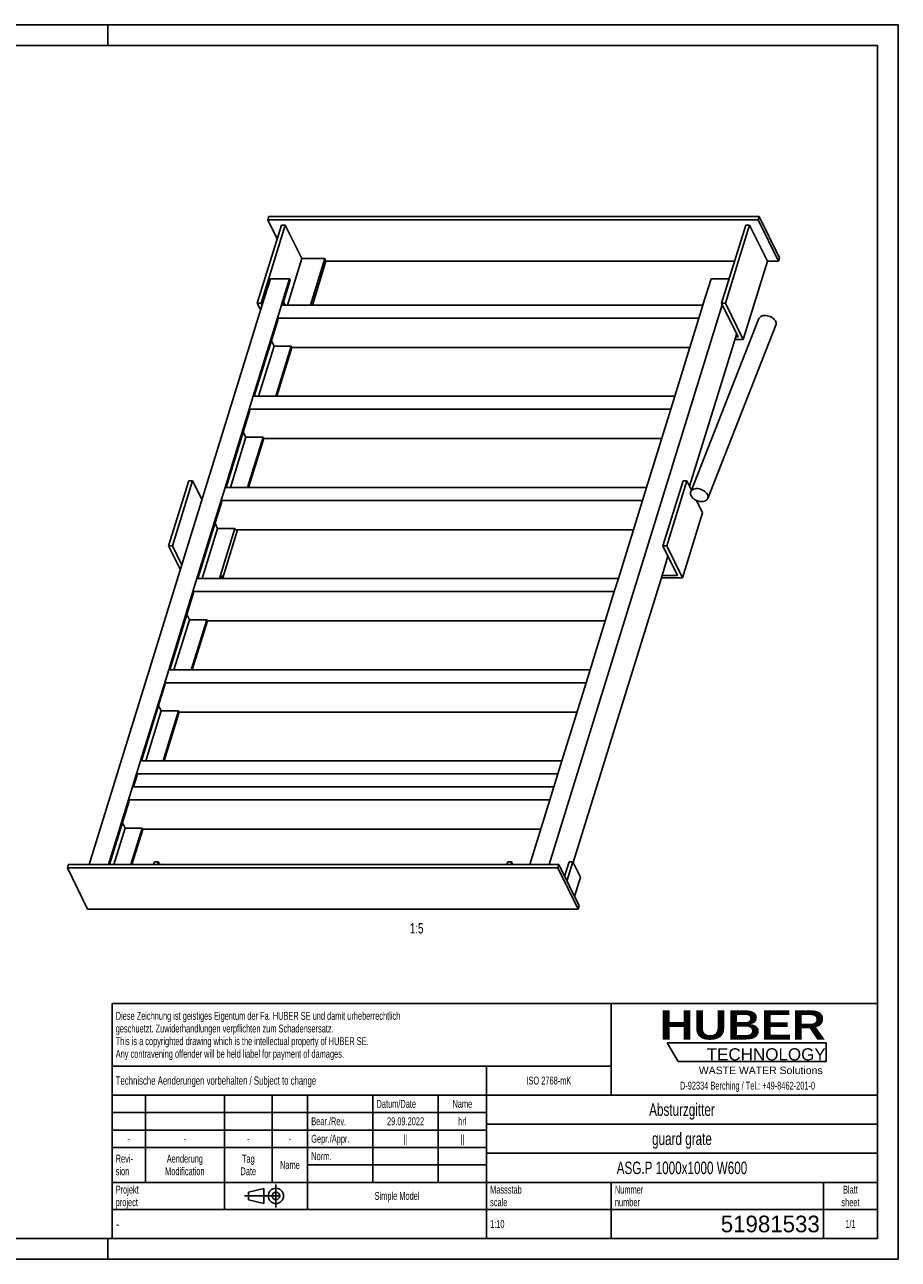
# Model space of a CAD drawing. Header units: millimetres. Extents: x 0 to 2100, y 0 to 1485.
# Tile 2 of 2: x 1050 to 2100, y 0 to 1485. Entities that reach past the tile are written whole.
import ezdxf

# ---------------------------------------------------------------- set-up
doc = ezdxf.new("R2010")
doc.units = ezdxf.units.MM
doc.header["$LTSCALE"] = 115.5
doc.linetypes.add('CENTER', pattern=[0.6, 0.375, -0.075, 0.075, -0.075])
doc.layers.get('0').update_dxf_attribs({"linetype": 'CONTINUOUS'})
for name, color, linetype in [('005_AXIS', 7, 'CONTINUOUS'), ('053_NOTES', 7, 'CONTINUOUS'), ('HUBER_Logo_BL0', 7, 'CONTINUOUS')]:
    doc.layers.add(name, color=color, linetype=linetype)
doc.styles.get("Standard").update_dxf_attribs({"font": 'txt', "width": 0.7})
doc.styles.add('TEXTSTYLE_2', font='ariblk.ttf')
doc.styles.add('TEXTSTYLE_3', font='arial.ttf')
doc.styles.add('TEXTSTYLE_4', font='txt', dxfattribs={"width": 0.8})
doc.styles.add('TEXTSTYLE_5', font='txt')

# ---------------------------------------------------------------- blocks, each defined once
blk = doc.blocks.new('HUBER_LOGO_BL0', base_point=(1918.7, 251.9))
at = {"layer": 'HUBER_Logo_BL0', "color": 5, "linetype": 'Continuous'}
for p, q in [((2013.2, 260.5), (1822, 260.5)), ((1822, 260.5), (1835.5, 238)), ((2013.2, 260.5), (2013.2, 238)), ((1835.5, 238), (2013.2, 238))]:
    blk.add_line(p, q, dxfattribs=at)
at = {"layer": 'HUBER_Logo_BL0', "color": 2, "linetype": 'Continuous', "attachment_point": 3, "line_spacing_factor": 0.78}
for s, insert, char_height, width, style in [('HUBER\\P\\fArial;\\H14.625;TECHNOLOGY ', (2012.7, 299.5), 35.1, 193.836, 'TEXTSTYLE_2'), ('WASTE WATER Solutions', (2009, 231.8), 9, 148.517, 'TEXTSTYLE_3')]:
    blk.add_mtext(s, dxfattribs=dict(at, insert=insert, char_height=char_height, width=width, style=style))
at = {"layer": 'HUBER_Logo_BL0', "color": 2, "linetype": 'Continuous', "insert": (1918.7, 213.7), "char_height": 9.5, "width": 405.446, "attachment_point": 2, "line_spacing_factor": 0.96}
blk.add_mtext('D-92334 Berching / Tel.: +49-8462-201-0', dxfattribs=at)
blk = doc.blocks.new('PROJEKTIONSMETHODE_1_BL1', base_point=(1340, 76.3))
at = {"color": 2, "linetype": 'CENTER'}
for p, q in [((1351.9, 90), (1351.9, 62.5)), ((1314.3, 76.3), (1365.7, 76.3))]:
    blk.add_line(p, q, dxfattribs=at)
at = {"color": 2, "linetype": 'Continuous'}
for p, q in [((1318.9, 80.8), (1337.3, 85.4)), ((1318.9, 71.7), (1318.9, 80.8)), ((1337.3, 67.1), (1337.3, 85.4)), ((1318.9, 71.7), (1337.3, 67.1))]:
    blk.add_line(p, q, dxfattribs=at)
for radius in [9.17, 4.58]:
    blk.add_circle((1351.9, 76.3), radius, dxfattribs=at)
blk = doc.blocks.new('*T10')
at = {"color": 3, "linetype": 'Continuous'}
for p, q in [((0, 0), (920, 0)), ((0, 0), (0, -282.5)), ((600, 0), (600, -110)), ((920, 0), (920, -282.5)), ((0, -75), (600, -75)), ((450, -75), (450, -282.5)), ((0, -110), (920, -110)), ((40, -110), (40, -215)), ((135, -110), (135, -247.5)), ((192.5, -110), (192.5, -215)), ((235, -110), (235, -247.5)), ((313.5, -110), (313.5, -215)), ((392, -110), (392, -215)), ((0, -131), (450, -131)), ((450, -145), (920, -145)), ((0, -152), (450, -152)), ((0, -173), (450, -173)), ((450, -180), (920, -180)), ((235, -194), (450, -194)), ((0, -215), (920, -215)), ((600, -215), (600, -282.5)), ((855, -215), (855, -282.5)), ((0, -247.5), (920, -247.5)), ((0, -282.5), (920, -282.5))]:
    blk.add_line(p, q, dxfattribs=at)
at = {"layer": '053_NOTES', "color": 2, "linetype": 'Continuous', "line_spacing_factor": 0.96}
for s, insert, char_height, width, attachment_point in [('Diese Zeichnung ist geistiges Eigentum der Fa. HUBER SE und damit urheberrechtlich \\Pgeschuetzt. Zuwiderhandlungen verpflichten zum Schadensersatz.\\PThis is a copyrighted drawing which is the intellectual property of HUBER SE.\\PAny contravening offender will be held liabel for payment of damages.', (4.375, -9.95), 9.5, 1107.42857, 1), ('Technische Aenderungen vorbehalten / Subject to change', (4.375, -87.5), 10, 762.38095, 1), ('ISO 2768-mK', (525, -87.75), 9.5, 166.47619, 2), ('Datum/Date', (317.875, -115.75), 9.5, 146.11905, 1), ('Name', (421, -115.75), 9.5, 63.33333, 2), ('Absturzgitter', (685, -120), 15, 265.71429, 2), ('Bear./Rev.', (239.375, -136.75), 9.5, 136.16667, 1), ('29.09.2022', (352.75, -136.75), 9.5, 144.7619, 2), ('hrl', (421, -136.75), 9.5, 38.90476, 2), ('-', (20, -157.75), 9.5, 17.19048, 2), ('-', (87.5, -157.75), 9.5, 17.19048, 2), ('-', (163.75, -157.75), 9.5, 17.19048, 2), ('-', (213.75, -157.75), 9.5, 17.19048, 2), ('Gepr./Appr.', (239.375, -157.75), 9.5, 149.7381, 1), ('||', (352.75, -157.75), 9.5, 25.33333, 2), ('||', (421, -157.75), 9.5, 25.33333, 2), ('guard grate', (685, -155), 15, 235, 2), ('Revi-\\Psion', (4.375, -181.65), 9.5, 69.21429, 1), ('Aenderung\\PModification', (87.5, -181.65), 9.5, 151.54762, 2), ('Tag\\PDate', (163.75, -181.65), 9.5, 58.80952, 2), ('Name', (213.75, -189.25), 9.5, 63.33333, 2), ('Norm. ', (239.375, -178.75), 9.5, 87.7619, 1), ('ASG.P 1000x1000 W600', (685, -190), 15, 475, 2), ('Projekt\\Pproject', (4.375, -218.9), 9.5, 91.83333, 1), ('Massstab\\Pscale', (454.375, -218.9), 9.5, 112.19048, 1), ('Nummer\\Pnumber', (604.375, -218.9), 9.5, 93.19048, 1), ('Blatt\\Psheet', (887.5, -218.9), 9.5, 68.7619, 2), ('Simple Model', (342.5, -226.5), 9.5, 164.21429, 2), ('1:10', (454.375, -260.25), 9.5, 47.04762, 1), ('1/1', (887.5, -260.25), 9.5, 39.80952, 2)]:
    blk.add_mtext(s, dxfattribs=dict(at, insert=insert, char_height=char_height, width=width, attachment_point=attachment_point))
for s, insert, char_height, width, attachment_point, style in [('-', (4.375, -258.75), 12.5, 9.16667, 1, 'TEXTSTYLE_4'), ('51981533', (850.625, -255), 20, 253.33333, 3, 'TEXTSTYLE_5')]:
    blk.add_mtext(s, dxfattribs=dict(at, insert=insert, char_height=char_height, width=width, attachment_point=attachment_point, style=style))

msp = doc.modelspace()

# ---------------------------------------------------------------- linework, layer by layer
at = {"color": 7, "linetype": 'Continuous'}
for p, q in [((0, 1485), (2100, 1485)), ((2100, 0), (2100, 1485)), ((1343.314, 1254.192), (1342.104, 1250.276)), ((1342.104, 1250.276), (1353.349, 1227.36)), ((1931.583, 1250.276), (1342.104, 1250.276)), ((1932.793, 1254.192), (1343.314, 1254.192)), ((1932.793, 1254.192), (1931.583, 1250.276)), ((1955.986, 1200.547), (1931.583, 1250.276)), ((1957.196, 1204.464), (1932.793, 1254.192)), ((1358.509, 1244.06), (1329.461, 1150.061)), ((1363.115, 1244.06), (1334.067, 1150.061)), ((1363.115, 1244.06), (1358.509, 1244.06)), ((1382.942, 1203.655), (1363.115, 1244.06)), ((1916.672, 1244.06), (1887.624, 1150.061)), ((1921.278, 1244.06), (1908.798, 1203.677)), ((1921.278, 1244.06), (1916.672, 1244.06)), ((1942.631, 1200.547), (1921.278, 1244.06)), ((1382.942, 1203.655), (1365.689, 1147.823)), ((1410.574, 1203.655), (1382.942, 1203.655)), ((1410.574, 1203.655), (1393.321, 1147.823)), ((1412.099, 1200.547), (1410.574, 1203.655)), ((1908.798, 1203.677), (1892.23, 1150.061)), ((1957.196, 1204.464), (1955.986, 1200.547)), ((1412.099, 1200.547), (1395.806, 1147.823)), ((1412.099, 1200.547), (1903.226, 1200.547)), ((1942.631, 1200.547), (1913.583, 1106.548)), ((1942.631, 1200.547), (1955.986, 1200.547)), ((1345.278, 1179.218), (1335.595, 1147.885)), ((1368.304, 1179.218), (1345.278, 1179.218)), ((1368.304, 1179.218), (1358.621, 1147.885)), ((1369.067, 1177.664), (1359.845, 1147.823)), ((1369.067, 1177.664), (1368.304, 1179.218)), ((1874.888, 1179.218), (1865.205, 1147.885)), ((1896.635, 1179.218), (1874.888, 1179.218)), ((1335.595, 1147.885), (1127.59, 474.782)), ((1358.607, 1147.837), (1324.717, 1038.171)), ((1329.461, 1150.061), (1333.637, 1141.551)), ((1334.067, 1150.061), (1329.461, 1150.061)), ((1335.417, 1147.309), (1334.067, 1150.061)), ((1353.811, 1132.156), (1358.652, 1147.823)), ((1358.621, 1147.885), (1358.607, 1147.837)), ((1865.186, 1147.823), (1358.652, 1147.823)), ((1362.987, 1147.823), (1361.059, 1151.751)), ((1888.232, 1147.885), (1680.227, 474.782)), ((1865.186, 1147.823), (1860.349, 1132.17)), ((1865.19, 1147.837), (1865.186, 1147.823)), ((1865.205, 1147.885), (1865.19, 1147.837)), ((1887.624, 1150.061), (1907.452, 1109.656)), ((1892.23, 1150.061), (1887.624, 1150.061)), ((1888.409, 1148.461), (1888.232, 1147.885)), ((1913.583, 1106.548), (1892.23, 1150.061)), ((1354.543, 1130.664), (1325.956, 1038.157)), ((1860.344, 1132.156), (1353.811, 1132.156)), ((1354.543, 1130.664), (1353.811, 1132.156)), ((1860.349, 1132.17), (1831.301, 1038.171)), ((1349.681, 1098.341), (1346.535, 1104.751)), ((1905.619, 1112.453), (1849.158, 929.747)), ((1903.794, 1106.548), (1913.583, 1106.548)), ((1907.452, 1109.656), (1904.754, 1109.656)), ((1905.797, 1113.029), (1905.619, 1112.453)), ((1349.681, 1098.341), (1331.083, 1038.157)), ((1370.405, 1098.341), (1349.681, 1098.341)), ((1370.405, 1098.341), (1351.807, 1038.157)), ((1371.182, 1096.835), (1353.05, 1038.157)), ((1370.405, 1098.341), (1371.137, 1096.849)), ((1371.187, 1096.849), (1371.137, 1096.849)), ((1371.187, 1096.849), (1371.182, 1096.835)), ((1849.434, 1096.849), (1371.187, 1096.849)), ((1324.717, 1038.171), (1290.828, 928.505)), ((1319.921, 1022.49), (1324.763, 1038.157)), ((1831.296, 1038.157), (1324.763, 1038.157)), ((1831.296, 1038.157), (1826.459, 1022.504)), ((1831.301, 1038.171), (1831.296, 1038.157)), ((1320.653, 1020.999), (1292.066, 928.491)), ((1826.455, 1022.49), (1319.921, 1022.49)), ((1320.653, 1020.999), (1319.921, 1022.49)), ((1826.459, 1022.504), (1797.412, 928.505)), ((1315.792, 988.675), (1312.646, 995.086)), ((1315.792, 988.675), (1297.194, 928.491)), ((1336.516, 988.675), (1315.792, 988.675)), ((1336.516, 988.675), (1317.917, 928.491)), ((1337.293, 987.169), (1319.16, 928.491)), ((1336.516, 988.675), (1337.248, 987.183)), ((1337.297, 987.183), (1337.248, 987.183)), ((1337.297, 987.183), (1337.293, 987.169)), ((1815.544, 987.183), (1337.297, 987.183)), ((1247.21, 936.387), (1223.004, 858.054)), ((1251.816, 936.387), (1227.609, 858.054)), ((1251.816, 936.387), (1247.21, 936.387)), ((1263.119, 913.353), (1251.816, 936.387)), ((1841.295, 936.387), (1817.088, 858.054)), ((1845.9, 936.387), (1821.693, 858.054)), ((1845.9, 936.387), (1841.295, 936.387)), ((1851.339, 925.304), (1845.9, 936.387)), ((1290.828, 928.505), (1256.939, 818.839)), ((1286.032, 912.825), (1290.873, 928.491)), ((1797.407, 928.491), (1290.873, 928.491)), ((1797.407, 928.491), (1792.57, 912.839)), ((1797.412, 928.505), (1797.407, 928.491)), ((1286.764, 911.333), (1258.177, 818.825)), ((1792.566, 912.825), (1286.032, 912.825)), ((1286.764, 911.333), (1286.032, 912.825)), ((1792.57, 912.839), (1763.522, 818.839)), ((1864.813, 897.847), (1857.491, 912.766)), ((1864.813, 897.847), (1840.606, 819.514)), ((1281.902, 879.009), (1263.304, 818.825)), ((1281.902, 879.009), (1278.756, 885.42)), ((1302.626, 879.009), (1281.902, 879.009)), ((1302.626, 879.009), (1284.028, 818.825)), ((1305.894, 877.517), (1287.969, 819.514)), ((1302.626, 879.009), (1303.358, 877.517)), ((1781.655, 877.517), (1303.358, 877.517)), ((1223.004, 858.054), (1237.133, 829.262)), ((1227.609, 858.054), (1223.004, 858.054)), ((1238.912, 835.02), (1227.609, 858.054)), ((1817.088, 858.054), (1834.476, 822.622)), ((1821.693, 858.054), (1817.088, 858.054)), ((1840.606, 819.514), (1821.693, 858.054)), ((1823.172, 845.656), (1816.054, 822.622)), ((1256.939, 818.839), (1223.049, 709.174)), ((1252.143, 803.159), (1256.984, 818.825)), ((1763.518, 818.825), (1256.984, 818.825)), ((1286.444, 822.622), (1285.271, 818.825)), ((1285.484, 819.514), (1287.969, 819.514)), ((1287.969, 819.514), (1286.444, 822.622)), ((1816.054, 822.622), (1709.331, 477.264)), ((1763.518, 818.825), (1758.681, 803.173)), ((1763.522, 818.839), (1763.518, 818.825)), ((1815.094, 819.514), (1840.606, 819.514)), ((1834.476, 822.622), (1816.054, 822.622)), ((1758.677, 803.159), (1252.143, 803.159)), ((1252.875, 801.667), (1252.143, 803.159)), ((1758.681, 803.173), (1729.633, 709.174)), ((1252.875, 801.667), (1224.288, 709.16)), ((1248.013, 769.343), (1244.867, 775.754)), ((1248.013, 769.343), (1229.415, 709.16)), ((1268.737, 769.343), (1248.013, 769.343)), ((1268.737, 769.343), (1250.139, 709.16)), ((1269.515, 767.837), (1251.382, 709.16)), ((1268.737, 769.343), (1269.469, 767.851)), ((1269.519, 767.851), (1269.469, 767.851)), ((1269.519, 767.851), (1269.515, 767.837)), ((1747.766, 767.851), (1269.519, 767.851)), ((1223.049, 709.174), (1189.16, 599.508)), ((1218.253, 693.493), (1223.095, 709.16)), ((1729.629, 709.16), (1223.095, 709.16)), ((1729.629, 709.16), (1724.792, 693.507)), ((1729.633, 709.174), (1729.629, 709.16)), ((1218.986, 692.001), (1190.399, 599.494)), ((1724.787, 693.493), (1218.253, 693.493)), ((1218.986, 692.001), (1218.253, 693.493)), ((1724.792, 693.507), (1695.744, 599.508)), ((1214.124, 659.678), (1195.526, 599.494)), ((1214.124, 659.678), (1210.978, 666.088)), ((1234.848, 659.678), (1214.124, 659.678)), ((1234.848, 659.678), (1216.25, 599.494)), ((1235.625, 658.172), (1217.492, 599.494)), ((1234.848, 659.678), (1235.58, 658.186)), ((1235.63, 658.186), (1235.58, 658.186)), ((1235.63, 658.186), (1235.625, 658.172)), ((1713.876, 658.186), (1235.63, 658.186)), ((1189.16, 599.508), (1179.477, 568.175)), ((1184.364, 583.827), (1189.206, 599.494)), ((1695.739, 599.494), (1189.206, 599.494)), ((1695.739, 599.494), (1690.902, 583.841)), ((1695.744, 599.508), (1695.739, 599.494)), ((1185.096, 582.335), (1180.716, 568.161)), ((1690.898, 583.827), (1184.364, 583.827)), ((1185.096, 582.335), (1184.364, 583.827)), ((1690.902, 583.841), (1686.061, 568.175)), ((1179.477, 568.175), (1150.617, 474.782)), ((1174.682, 552.494), (1179.523, 568.161)), ((1686.057, 568.161), (1179.523, 568.161)), ((1686.057, 568.161), (1681.22, 552.508)), ((1686.061, 568.175), (1686.057, 568.161)), ((1175.414, 551.002), (1151.86, 474.782)), ((1681.215, 552.494), (1174.682, 552.494)), ((1175.414, 551.002), (1174.682, 552.494)), ((1681.22, 552.508), (1657.201, 474.782)), ((1170.552, 518.679), (1167.406, 525.09)), ((1170.552, 518.679), (1156.987, 474.782)), ((1191.276, 518.679), (1170.552, 518.679)), ((1191.276, 518.679), (1177.711, 474.782)), ((1192.053, 517.173), (1178.954, 474.782)), ((1191.276, 518.679), (1192.008, 517.187)), ((1192.058, 517.187), (1192.008, 517.187)), ((1192.058, 517.187), (1192.053, 517.173)), ((1670.305, 517.187), (1192.058, 517.187)), ((1204.961, 474.782), (1206, 478.143)), ((1206, 478.143), (1210.605, 478.143)), ((1209.567, 474.782), (1210.605, 478.143)), ((1210.605, 478.143), (1212.254, 474.782)), ((1629.57, 474.782), (1630.609, 478.143)), ((1630.609, 478.143), (1635.214, 478.143)), ((1634.176, 474.782), (1635.214, 478.143)), ((1635.214, 478.143), (1636.863, 474.782)), ((1698.882, 460.63), (1704.294, 478.143)), ((1701.708, 454.872), (1708.899, 478.143)), ((1704.294, 478.143), (1708.899, 478.143)), ((1708.899, 478.143), (1718.05, 459.495)), ((1101.248, 470.866), (1102.458, 474.782)), ((1101.248, 470.866), (1125.651, 421.137)), ((1690.727, 470.866), (1101.248, 470.866)), ((1691.937, 474.782), (1102.458, 474.782)), ((1690.727, 470.866), (1691.937, 474.782)), ((1715.13, 421.137), (1690.727, 470.866)), ((1716.34, 425.053), (1691.937, 474.782)), ((1710.859, 436.223), (1718.05, 459.495)), ((1125.651, 421.137), (1715.13, 421.137)), ((1715.13, 421.137), (1716.34, 425.053)), ((0, 0), (2100, 0))]:
    msp.add_line(p, q, dxfattribs=at)
at = {"color": 3, "linetype": 'Continuous'}
for p, q in [((2100, 1485), (0, 1485)), ((1150, 1485), (1150, 1460)), ((2100, 1485), (2100, 0)), ((1150, 0), (1150, 25)), ((2100, 0), (0, 0))]:
    msp.add_line(p, q, dxfattribs=at)
at = {"color": 5, "linetype": 'Continuous'}
for p, q in [((2075, 1460), (25, 1460)), ((2075, 25), (2075, 1460)), ((25, 25), (2075, 25))]:
    msp.add_line(p, q, dxfattribs=at)
at = {"layer": '005_AXIS', "color": 7, "linetype": 'Continuous'}
for p, q in [((1932.521, 1131.465), (1850.524, 923.234)), ((1952.991, 1123.405), (1870.994, 915.174))]:
    msp.add_line(p, q, dxfattribs=at)
for points, knots in [([(1952.887, 1127.435), (1952.539, 1128.34), (1951.422, 1130.124), (1949.009, 1132.318), (1945.985, 1134.027), (1942.644, 1135.083), (1939.309, 1135.385), (1936.704, 1134.96), (1934.956, 1134.188), (1933.887, 1133.445), (1933.051, 1132.536), (1932.664, 1131.83), (1932.521, 1131.465)], [0, 0, 0, 0, 0.11772088, 0.25035439, 0.39246145, 0.53600528, 0.67259038, 0.7956413, 0.85135301, 0.90335799, 0.95247595, 1, 1, 1, 1]), ([(1952.991, 1123.405), (1953.11, 1123.708), (1953.288, 1124.348), (1953.381, 1125.724), (1953.143, 1126.77), (1952.887, 1127.435)], [0, 0, 0, 0, 0.23753899, 0.48068284, 1, 1, 1, 1]), ([(1850.524, 923.234), (1850.405, 922.931), (1850.227, 922.291), (1850.134, 920.915), (1850.372, 919.869), (1850.627, 919.204)], [0, 0, 0, 0, 0.23753899, 0.48068284, 1, 1, 1, 1]), ([(1870.891, 919.204), (1870.542, 920.109), (1869.425, 921.893), (1867.012, 924.087), (1863.989, 925.796), (1860.647, 926.852), (1857.312, 927.154), (1854.707, 926.729), (1852.959, 925.957), (1851.891, 925.214), (1851.054, 924.305), (1850.668, 923.599), (1850.524, 923.234)], [0, 0, 0, 0, 0.11772087, 0.25035437, 0.39246141, 0.53600524, 0.67259035, 0.79564128, 0.851353, 0.90335799, 0.95247595, 1, 1, 1, 1]), ([(1850.627, 919.204), (1850.976, 918.299), (1852.093, 916.515), (1854.506, 914.321), (1857.529, 912.612), (1860.871, 911.556), (1864.206, 911.253), (1866.811, 911.679), (1868.559, 912.451), (1869.627, 913.194), (1870.464, 914.102), (1870.851, 914.809), (1870.994, 915.174)], [0, 0, 0, 0, 0.11772087, 0.25035437, 0.39246141, 0.53600524, 0.67259035, 0.79564128, 0.851353, 0.90335799, 0.95247595, 1, 1, 1, 1]), ([(1870.994, 915.174), (1871.114, 915.477), (1871.291, 916.117), (1871.384, 917.493), (1871.147, 918.539), (1870.891, 919.204)], [0, 0, 0, 0, 0.23753899, 0.48068284, 1, 1, 1, 1])]:
    msp.add_open_spline(points, degree=3, knots=knots, dxfattribs=at)

# ---------------------------------------------------------------- block references
msp.add_blockref('*T10', (1155, 307.5))
at = {"color": 2, "linetype": 'Continuous'}
msp.add_blockref('PROJEKTIONSMETHODE_1_BL1', (1340, 76.25), dxfattribs=at)
at = {"layer": 'HUBER_Logo_BL0'}
msp.add_blockref('HUBER_LOGO_BL0', (1918.749, 251.871), dxfattribs=at)

# ---------------------------------------------------------------- texts
at = {"layer": '053_NOTES', "color": 2, "linetype": 'Continuous', "insert": (1529.222, 404.387), "char_height": 12.5, "width": 30.80357, "attachment_point": 3, "line_spacing_factor": 0.9}
msp.add_mtext('1:5', dxfattribs=at)

doc.saveas('drawing.dxf')
